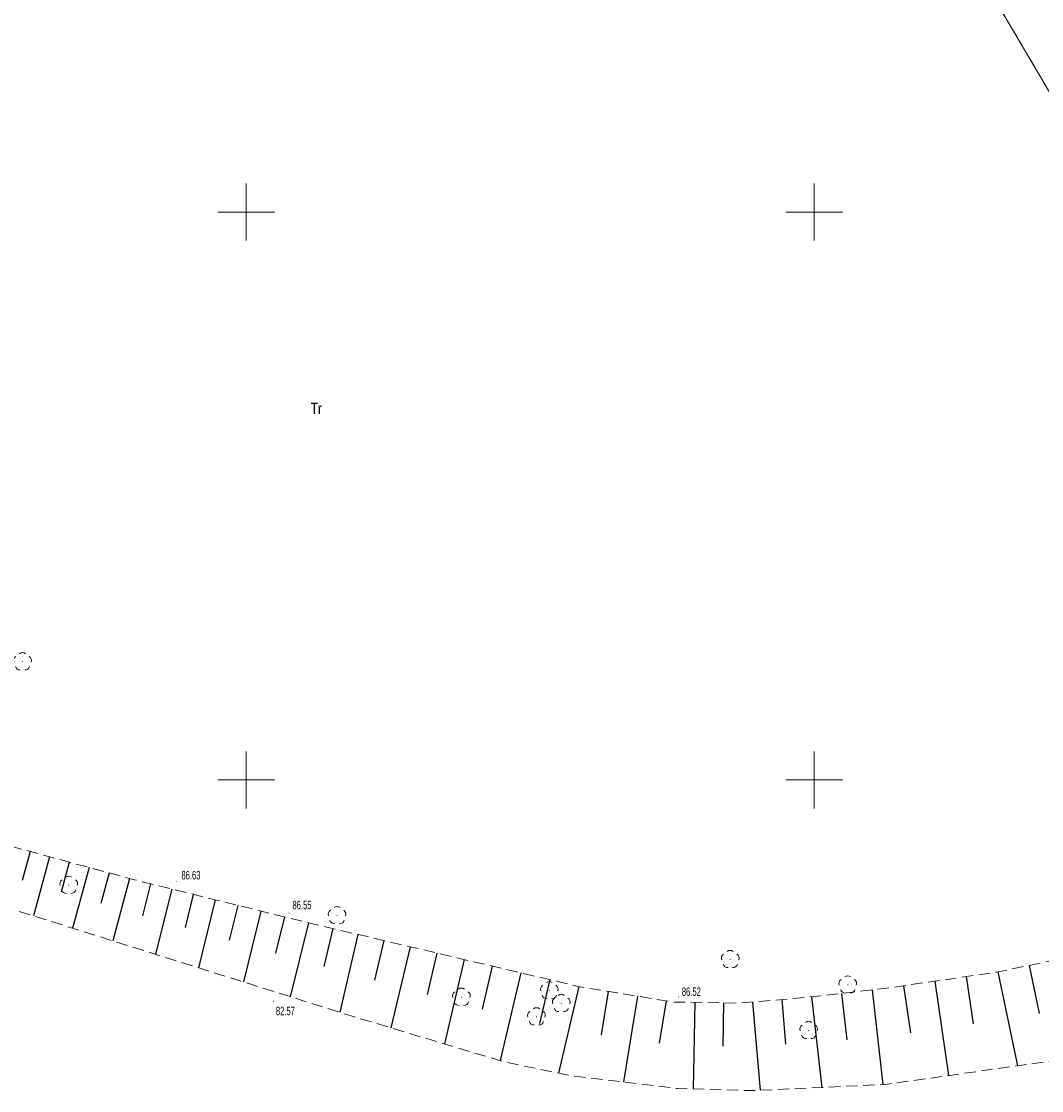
# Model space of a CAD drawing. Header units: metres. Extents: x 7504240 to 7504745, y 5782869 to 5783359.
# Tile 37 of 93: x 7504380 to 7504470, y 5783023 to 5783117. Entities that reach past the tile are written whole.
import ezdxf

# ---------------------------------------------------------------- set-up
doc = ezdxf.new("R2010")
doc.units = ezdxf.units.M
doc.header["$MEASUREMENT"] = 0
for name, pattern in [('1.0_0.5', [1.5, 1, -0.5]), ('219-500', [0]), ('egug-500', [1, 0.5, -0.5])]:
    doc.linetypes.add(name, pattern=pattern)
doc.layers.get('0').update_dxf_attribs({"color": 2, "linetype": 'CONTINUOUS', "lineweight": 5})
for name, color, linetype in [('000 Inne (niezydentyfikowane)', 7, 'CONTINUOUS'), ('210-oznaczenie konturu użytku gruntowego', 7, 'CONTINUOUS'), ('218-kontur użytku gruntowego', 7, 'CONTINUOUS'), ('219-działka ewidencyjna', 7, 'CONTINUOUS'), ('drzewo liściaste', 7, 'CONTINUOUS'), ('pikieta sztuczna', 7, 'CONTINUOUS'), ('pikieta sztuczna-Atr2', 7, 'CONTINUOUS'), ('skarpa nieumocniona', 7, 'CONTINUOUS'), ('Wstawianie ramki sekcyjnej z opisem', 7, 'CONTINUOUS')]:
    doc.layers.add(name, color=color, linetype=linetype)
doc.styles.get("Standard").update_dxf_attribs({"font": 'Working1250', "width": 0.75})

# ---------------------------------------------------------------- blocks, each defined once
blk = doc.blocks.new('OP021')
at = {"linetype": 'Continuous', "lineweight": 13}
h = blk.add_hatch(color=0, dxfattribs=at)
edge = h.paths.add_edge_path()
edge.add_arc((0, 0), 0.05, 0, 360)
at = {"color": 0, "linetype": 'Continuous', "lineweight": 13}
for centre, start, end in [((-0.38, 0.124), 121.308, 202.548), ((0, 0.4), 49.272, 130.728), ((0.38, 0.124), 337.452, 58.692), ((-0.235, -0.324), 193.221, 274.871), ((0.235, -0.324), 265.129, 346.779)]:
    blk.add_arc(centre, 0.4, start, end, dxfattribs=at)
blk = doc.blocks.new('PW01')
at = {"linetype": 'Continuous', "lineweight": 13}
h = blk.add_hatch(color=0, dxfattribs=at)
edge = h.paths.add_edge_path()
edge.add_arc((0, 0), 0.045, 0, 360)

msp = doc.modelspace()

# ---------------------------------------------------------------- linework, layer by layer
at = {"layer": '000 Inne (niezydentyfikowane)', "color": 7, "linetype": 'Continuous', "lineweight": 25, "flags": 128}
for points in [[(7504380.98, 5783043.71), (7504380.28, 5783041.14)], [(7504382.7, 5783043.24), (7504381.29, 5783038.03)], [(7504384.43, 5783042.77), (7504383.71, 5783040.13)], [(7504386.18, 5783042.3), (7504384.73, 5783036.95)], [(7504387.95, 5783041.81), (7504387.22, 5783039.11)], [(7504389.75, 5783041.33), (7504388.26, 5783035.84)], [(7504391.58, 5783040.86), (7504390.89, 5783038.05)], [(7504393.45, 5783040.4), (7504392.03, 5783034.65)], [(7504395.35, 5783039.93), (7504394.63, 5783037)], [(7504397.29, 5783039.45), (7504395.81, 5783033.46)], [(7504399.28, 5783038.96), (7504398.52, 5783035.9)], [(7504401.3, 5783038.46), (7504399.76, 5783032.22)], [(7504403.37, 5783037.95), (7504402.58, 5783034.76)], [(7504405.48, 5783037.43), (7504403.87, 5783030.92)], [(7504407.64, 5783036.92), (7504406.85, 5783033.57)], [(7504409.85, 5783036.4), (7504408.24, 5783029.55)], [(7504412.12, 5783035.86), (7504411.29, 5783032.36)], [(7504414.43, 5783035.32), (7504412.75, 5783028.18)], [(7504416.8, 5783034.76), (7504415.94, 5783031.12)], [(7504419.21, 5783034.19), (7504417.46, 5783026.76)], [(7504421.67, 5783033.61), (7504420.77, 5783029.82)], [(7504424.18, 5783033.02), (7504422.36, 5783025.29)], [(7504466.17, 5783033.1), (7504467.89, 5783024.83)], [(7504468.92, 5783033.68), (7504469.8, 5783029.45)], [(7504426.74, 5783032.42), (7504425.83, 5783028.57)], [(7504460.63, 5783032.29), (7504461.84, 5783023.98)], [(7504463.39, 5783032.69), (7504464, 5783028.53)], [(7504429.3, 5783031.81), (7504427.51, 5783024.19)], [(7504431.88, 5783031.39), (7504431.26, 5783027.55)], [(7504452.41, 5783031.21), (7504452.87, 5783027.13)], [(7504455.11, 5783031.51), (7504456.06, 5783023.18)], [(7504457.87, 5783031.88), (7504458.47, 5783027.73)], [(7504434.45, 5783030.97), (7504433.21, 5783023.41)], [(7504436.98, 5783030.55), (7504436.36, 5783026.83)], [(7504439.5, 5783030.42), (7504439.36, 5783022.79)], [(7504442.03, 5783030.37), (7504441.97, 5783026.55)], [(7504444.58, 5783030.45), (7504445.24, 5783022.68)], [(7504447.15, 5783030.67), (7504447.49, 5783026.73)], [(7504449.77, 5783030.91), (7504450.67, 5783022.93)]]:
    msp.add_lwpolyline(points, dxfattribs=at)
at = {"layer": '218-kontur użytku gruntowego', "color": 3, "linetype": 'egug-500', "lineweight": 18, "flags": 128}
msp.add_lwpolyline([(7504507.46, 5783048.28), (7504439.38, 5783163.69)], dxfattribs=at)
at = {"layer": '219-działka ewidencyjna', "color": 7, "linetype": '219-500', "lineweight": 18, "flags": 128}
msp.add_lwpolyline([(7504439.38, 5783163.69), (7504507.46, 5783048.28)], dxfattribs=at)
at = {"layer": 'skarpa nieumocniona', "color": 7, "linetype": '1.0_0.5', "lineweight": 18, "flags": 128}
msp.add_lwpolyline([(7504479.04, 5783202.76), (7504475.7, 5783198), (7504455.84, 5783183.76), (7504444.78, 5783167.44), (7504429.13, 5783156.72), (7504416.23, 5783147.4), (7504410.55, 5783143.25), (7504403.15, 5783137.46), (7504392.61, 5783130.06), (7504379.79, 5783121.88), (7504364.14, 5783111.66), (7504346.33, 5783099.96), (7504338.88, 5783099.52), (7504326.37, 5783092.17), (7504318.81, 5783087.48), (7504316.52, 5783085.15), (7504314.19, 5783081.27), (7504313.11, 5783077.26), (7504312.94, 5783074.02), (7504313.45, 5783070.82), (7504315.27, 5783067.04), (7504319.66, 5783061.17), (7504325.39, 5783057.5), (7504339.18, 5783054.16), (7504372.3, 5783046.06), (7504390.18, 5783041.21), (7504405.76, 5783037.36), (7504429.36, 5783031.8), (7504437.59, 5783030.45), (7504443.39, 5783030.35), (7504449.23, 5783030.85), (7504456.14, 5783031.63), (7504466.06, 5783033.08), (7504475.6, 5783035.07), (7504482.01, 5783036.99), (7504490.71, 5783040.43), (7504502.24, 5783046.06), (7504507.46, 5783048.28), (7504542.57, 5783065.04), (7504595.56, 5783091.63), (7504602.36, 5783095.05), (7504609.21, 5783099.75), (7504613.92, 5783103.16), (7504614.81, 5783102.35), (7504622.82, 5783094.36), (7504615.69, 5783089.45), (7504608.37, 5783085.37), (7504593.87, 5783078.71), (7504566.59, 5783066.36), (7504534.95, 5783051.01), (7504524.93, 5783046.16), (7504515.68, 5783042.02), (7504491.22, 5783032.13), (7504484.8, 5783028.89), (7504480.13, 5783026.79), (7504478.27, 5783026.31), (7504471.13, 5783025.29), (7504456.27, 5783023.19), (7504444.69, 5783022.65), (7504437.98, 5783022.83), (7504428.57, 5783023.97), (7504422.75, 5783025.17), (7504409.25, 5783029.23), (7504378.79, 5783038.82), (7504345.26, 5783045.58), (7504326.08, 5783049.23), (7504322.86, 5783050.38), (7504316.92, 5783052.92), (7504312.45, 5783055.89), (7504308.43, 5783059.68), (7504305.36, 5783063.57), (7504303.25, 5783067.89), (7504302.62, 5783071.05), (7504302.48, 5783075.51), (7504303.05, 5783079.92), (7504303.96, 5783083.52), (7504305.55, 5783087.22), (7504309.1, 5783092.4), (7504346.65, 5783113.93), (7504374.19, 5783128.18), (7504390.64, 5783139.4), (7504403.12, 5783147.53), (7504422.29, 5783159.02), (7504456.64, 5783186.02), (7504475.58, 5783203.05)], close=True, dxfattribs=at)
msp.add_lwpolyline([(7504479.04, 5783202.76), (7504475.7, 5783198), (7504455.84, 5783183.76), (7504444.78, 5783167.44), (7504429.13, 5783156.72), (7504416.23, 5783147.4), (7504410.55, 5783143.25), (7504403.15, 5783137.46), (7504392.61, 5783130.06), (7504379.79, 5783121.88), (7504364.14, 5783111.66), (7504346.33, 5783099.96), (7504338.88, 5783099.52), (7504326.37, 5783092.17), (7504318.81, 5783087.48), (7504316.52, 5783085.15), (7504314.19, 5783081.27), (7504313.11, 5783077.26), (7504312.94, 5783074.02), (7504313.45, 5783070.82), (7504315.27, 5783067.04), (7504319.66, 5783061.17), (7504325.39, 5783057.5), (7504339.18, 5783054.16), (7504372.3, 5783046.06), (7504390.18, 5783041.21), (7504405.76, 5783037.36), (7504429.36, 5783031.8), (7504437.59, 5783030.45), (7504443.39, 5783030.35), (7504449.23, 5783030.85), (7504456.14, 5783031.63), (7504466.06, 5783033.08), (7504475.6, 5783035.07), (7504482.01, 5783036.99), (7504490.71, 5783040.43), (7504502.24, 5783046.06), (7504507.46, 5783048.28), (7504542.57, 5783065.04), (7504595.56, 5783091.63), (7504602.36, 5783095.05), (7504609.21, 5783099.75), (7504613.92, 5783103.16), (7504614.81, 5783102.35), (7504622.82, 5783094.36), (7504615.69, 5783089.45), (7504608.37, 5783085.37), (7504593.87, 5783078.71), (7504566.59, 5783066.36), (7504534.95, 5783051.01), (7504524.93, 5783046.16), (7504515.68, 5783042.02), (7504491.22, 5783032.13), (7504484.8, 5783028.89), (7504480.13, 5783026.79), (7504478.27, 5783026.31), (7504471.13, 5783025.29), (7504456.27, 5783023.19), (7504444.69, 5783022.65), (7504437.98, 5783022.83), (7504428.57, 5783023.97), (7504422.75, 5783025.17), (7504409.25, 5783029.23), (7504378.79, 5783038.82), (7504345.26, 5783045.58), (7504326.08, 5783049.23), (7504322.86, 5783050.38), (7504316.92, 5783052.92), (7504312.45, 5783055.89), (7504308.43, 5783059.68), (7504305.36, 5783063.57), (7504303.25, 5783067.89), (7504302.62, 5783071.05), (7504302.48, 5783075.51), (7504303.05, 5783079.92), (7504303.96, 5783083.52), (7504305.55, 5783087.22), (7504309.1, 5783092.4), (7504346.65, 5783113.93), (7504374.19, 5783128.18), (7504390.64, 5783139.4), (7504403.12, 5783147.53), (7504422.29, 5783159.02), (7504456.64, 5783186.02), (7504475.58, 5783203.05)], close=True, dxfattribs=at)
at = {"layer": 'Wstawianie ramki sekcyjnej z opisem', "color": 7, "linetype": 'Continuous', "lineweight": 13, "flags": 128}
for points in [[(7504400, 5783097.5), (7504400, 5783102.5)], [(7504450, 5783097.5), (7504450, 5783102.5)], [(7504397.5, 5783100), (7504402.5, 5783100)], [(7504447.5, 5783100), (7504452.5, 5783100)], [(7504400, 5783047.5), (7504400, 5783052.5)], [(7504450, 5783047.5), (7504450, 5783052.5)], [(7504397.5, 5783050), (7504402.5, 5783050)], [(7504447.5, 5783050), (7504452.5, 5783050)]]:
    msp.add_lwpolyline(points, dxfattribs=at)

# ---------------------------------------------------------------- block references
at = {"layer": 'drzewo liściaste', "color": 94, "linetype": 'Continuous', "lineweight": 18}
for p in [(7504380.32, 5783060.41), (7504384.39, 5783040.74), (7504408.01, 5783038.06), (7504442.62, 5783034.2), (7504426.69, 5783031.46), (7504452.96, 5783031.96), (7504418.95, 5783030.88), (7504427.74, 5783030.33), (7504425.56, 5783029.15), (7504449.52, 5783027.95)]:
    msp.add_blockref('OP021', p, dxfattribs=at)
at = {"layer": 'pikieta sztuczna', "color": 7, "linetype": 'Continuous', "lineweight": 13}
for p in [(7504393.89, 5783041.05), (7504403.79, 5783038.29), (7504402.41, 5783030.52), (7504438.06, 5783030.89)]:
    msp.add_blockref('PW01', p, dxfattribs=at)

# ---------------------------------------------------------------- texts
at = {"layer": '210-oznaczenie konturu użytku gruntowego', "color": 3, "linetype": 'Continuous', "lineweight": 18, "width": 0.79}
msp.add_text('Tr', height=1, dxfattribs=at).set_placement((7504405.68, 5783082.21))
at = {"layer": 'pikieta sztuczna-Atr2', "color": 7, "width": 0.667}
for s, p in [('86.63', (7504394.31, 5783041.243)), ('86.55', (7504404.083, 5783038.615)), ('86.52', (7504438.353, 5783030.99)), ('82.57', (7504402.624, 5783029.291))]:
    msp.add_text(s, height=0.75, dxfattribs=at).set_placement(p)

doc.saveas('drawing.dxf')
